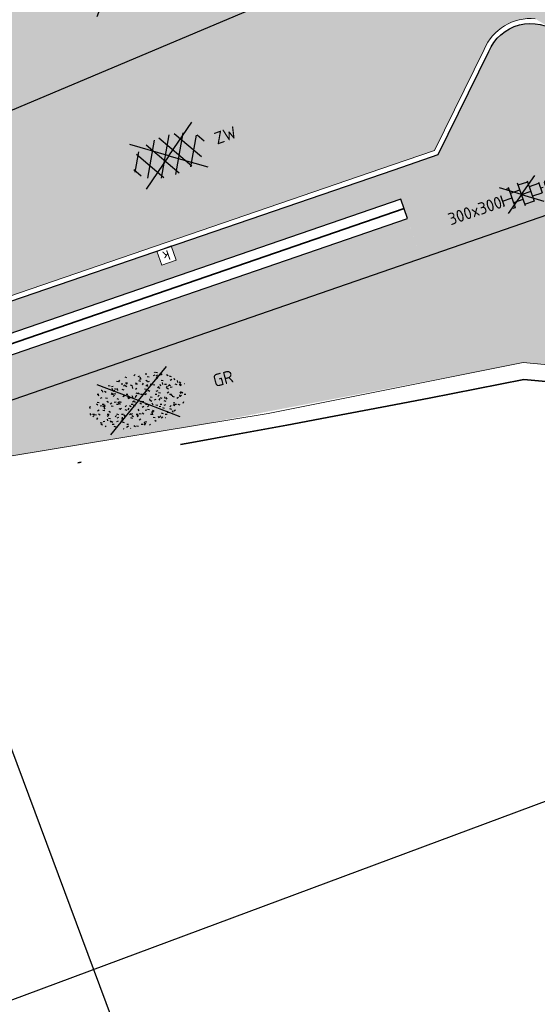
# Model space of a CAD drawing. Header units: metres. Extents: x 132493 to 135358, y 502695 to 503216.
# Tile 11 of 37: x 132685 to 132701, y 502782 to 502811. Entities that reach past the tile are written whole.
import ezdxf
from ezdxf.enums import TextEntityAlignment as Align

# ---------------------------------------------------------------- set-up
doc = ezdxf.new("R2010")
doc.units = ezdxf.units.M
doc.linetypes.add('XX-PROJECTGRENS', pattern=[18, 12, -3, 0, -3])
doc.layers.get('Defpoints').update_dxf_attribs({"color": 3})
for name, color, linetype, lineweight, plot in [('ARC- groen', 92, 'Continuous', 35, False), ('ARC-opbreken asfalt zwart', 252, 'Continuous', 20, False), ('ARC-opbreken bss kf kv grijs', 190, 'Continuous', 20, False)]:
    doc.layers.add(name, color=color, linetype=linetype, lineweight=lineweight, plot=plot)
doc.layers.add('ARC-opbreken karteltegels 300x300', color=9, linetype='Continuous', plot=False)
for name, color, linetype, lineweight in [('B-WE-VH-KANTVERHARDING-G', 2, 'Continuous', 25), ('N-WE-KG-GRENS_WERKGRENS-G', 5, 'XX-PROJECTGRENS', 35), ('N-WE-VH-KANTVERHARDING-G', 2, 'Continuous', 18), ('V-WE-GR-GRAS-S', 3, 'Continuous', 25), ('V-WE-RI-KOLK-S', 7, 'Continuous', 25), ('V-WE-VH-GOOT_TEGEL-G', 170, 'Continuous', 18), ('V-WE-VH-KANTOPSLUITING_BUSHALTEBAND-G', 30, 'VH-BUSHALTEBAND-V', 25), ('V-WE-VH-KANTOPSLUITING_TROTTOIRBAND_130 150-G', 210, 'VH-TROTTOIRBAND_130-150-V', 25), ('V-WE-VH-VERHARDING_ASFALT-S', 2, 'Continuous', 25), ('V-WE-VH-VERHARDING_TEGEL_HALFST-S', 2, 'Continuous', 25), ('V-WE-VH-VERKEERSTEGEL-G', 7, 'Continuous', 35)]:
    doc.layers.add(name, color=color, linetype=linetype, lineweight=lineweight)
doc.styles.add('NLCS-ISO', font='NLCS-ISO.ttf')
doc.linetypes.add('VH-BUSHALTEBAND-V', pattern='A,2,-2,1,[24,NLCS.SHX,S=1,R=0,X=0,Y=0],1,-2', length=8)
doc.linetypes.add('VH-TROTTOIRBAND_130-150-V', pattern='A,2.5,[24,NLCS.SHX,S=1,R=0,X=0,Y=0],2.5,-2,2,-2,2,-2', length=15)

# ---------------------------------------------------------------- blocks, each defined once
blk = doc.blocks.new('V-SVH-TEGEL_300X300_DIK_HALFST_KL-SO')
at = {"transparency": 33554636}
h = blk.add_hatch(color=21, dxfattribs=at)
h.dxf.hatch_style = 1
h.paths.add_polyline_path([(1.110223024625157e-15, 0.7500000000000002), (-1.499999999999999, 0.7500000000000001), (-1.499999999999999, -0.75), (1.221245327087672e-15, -0.7500000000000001)])
h.paths.add_polyline_path([(1.500000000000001, 1.5), (1.221245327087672e-15, 1.5), (1.221245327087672e-15, 0), (1.500000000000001, 0)])
h.paths.add_polyline_path([(1.500000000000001, 0), (1.221245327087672e-15, 0), (1.221245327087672e-15, -0.7500000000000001), (1.221245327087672e-15, -1.5), (1.500000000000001, -1.5)])
h.paths.add_polyline_path([(3, 0.7500000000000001), (1.500000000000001, 0.75), (1.500000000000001, 0), (1.500000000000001, -0.7500000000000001), (3, -0.7500000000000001)])
at = {"ltscale": 0.1}
for p, q in [((7.789103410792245e-16, -9.893538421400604e-16), (-2.789007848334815, 2.00793301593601)), ((7.789103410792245e-16, -9.893538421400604e-16), (2.789007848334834, 2.00793301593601)), ((4.475976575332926e-16, -9.893538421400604e-16), (-2.80811061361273, -2.021685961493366)), ((1.110223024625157e-15, -9.893538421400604e-16), (2.808110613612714, -2.021685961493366))]:
    blk.add_line(p, q, dxfattribs=at)
for p, q in [((-1.83708385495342, 1.5), (-1.499999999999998, 1.5)), ((-1.499999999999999, -1.600165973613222), (-1.499999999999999, 1.600165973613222)), ((1.110223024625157e-15, -1.78372119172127), (1.110223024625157e-15, 1.78372119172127)), ((2.220446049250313e-15, 1.5), (1.500000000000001, 1.5)), ((1.500000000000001, -1.600165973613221), (1.500000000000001, 1.600165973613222)), ((-3.08021532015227, 0.7500000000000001), (-2.999999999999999, 0.7500000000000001)), ((-2.999999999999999, -0.8349495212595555), (-2.999999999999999, 0.834949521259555)), ((-2.999999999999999, 0), (-1.499999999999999, 0)), ((-1.499999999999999, 0.7500000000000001), (1.110223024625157e-15, 0.7500000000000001)), ((0, 0), (1.500000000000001, 0)), ((1.500000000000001, 0.7500000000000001), (3, 0.7500000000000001)), ((3, -0.8349495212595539), (3, 0.8349495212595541)), ((3, 0), (3.39489953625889, 0)), ((-3.08021532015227, -0.7500000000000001), (-3, -0.7500000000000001)), ((-1.5, -0.7500000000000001), (0, -0.7500000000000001)), ((1.499999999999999, -0.7500000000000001), (3, -0.7500000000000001)), ((-1.837083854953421, -1.5), (-1.499999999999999, -1.5)), ((1.110223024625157e-15, -1.5), (1.500000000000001, -1.5))]:
    blk.add_line(p, q)
at = {"style": 'NLCS-ISO'}
blk.add_attdef('FORMAAT', text='', height=1.8, dxfattribs=at).set_placement((-3.18021532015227, -2.887924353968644e-16), align=Align.MIDDLE_RIGHT)
blk.add_attdef('KLEUR', text='', height=1.8, dxfattribs=at).set_placement((3.49489953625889, -6.891423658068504e-16), align=Align.MIDDLE_LEFT)
at = {"style": 'NLCS-ISO', "flags": 1}
blk.add_attdef('FUNCTIE', text='', height=1.8, dxfattribs=at).set_placement((0.1159930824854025, -3.584775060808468), align=Align.MIDDLE_CENTER)
blk = doc.blocks.new('SRI-KOLK-SO')
at = {"color": 0, "linetype": 'ByBlock', "lineweight": 18}
blk.add_lwpolyline([(-1.125, -1.125), (1.125, -1.125), (1.125, 1.125), (-1.125, 1.125)], close=True, dxfattribs=at)
at = {"color": 0, "linetype": 'ByBlock', "lineweight": 18, "style": 'NLCS-ISO'}
blk.add_text('k', height=1.5, dxfattribs=at).set_placement((0, 0), align=Align.MIDDLE_CENTER)
blk = doc.blocks.new('V-SGR-GRAS_01-SO')
at = {"ltscale": 0.1}
for p, q in [((0, 0), (-1.426722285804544, 1.027161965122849)), ((-0.9386756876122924, 0.8402425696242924), (-1.003627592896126, 0.8777425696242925)), ((-0.8917062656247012, 0.8119036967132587), (-0.8167062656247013, 0.8119036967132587)), ((-0.5755187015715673, 0.9192489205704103), (-0.6404706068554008, 0.9567489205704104)), ((-0.5619066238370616, 0.9188498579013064), (-0.5088736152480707, 0.9718828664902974)), ((-0.4269372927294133, 0.7849215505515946), (-0.4993817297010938, 0.8043329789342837)), ((-0.3167062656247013, 0.8119036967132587), (-0.2417062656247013, 0.8119036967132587)), ((-0.3159448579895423, 0.773800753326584), (-0.2435004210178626, 0.7932121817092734)), ((-0.278054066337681, 0.7348787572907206), (-0.2910776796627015, 0.8087393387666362)), ((-0.2123617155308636, 0.998255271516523), (-0.2688534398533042, 1.03087078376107)), ((0, 0), (1.426722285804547, 1.027161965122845)), ((0.07335939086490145, 0.9932330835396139), (0.1383112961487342, 1.030733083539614)), ((0.2394624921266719, 0.9226217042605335), (0.3119069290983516, 0.9420331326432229)), ((0.2582937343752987, 0.8119036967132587), (0.3332937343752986, 0.8119036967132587)), ((0.3171717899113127, 0.8144474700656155), (0.3041481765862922, 0.888308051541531)), ((0.5942198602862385, 0.9254137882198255), (0.521775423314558, 0.9448252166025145)), ((0.6487598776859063, 0.7897616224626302), (0.5838079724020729, 0.8272616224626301)), ((0.8332937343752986, 0.8119036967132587), (0.9082937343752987, 0.8119036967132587)), ((0.9123976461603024, 0.8940161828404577), (0.9069385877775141, 0.9249760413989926)), ((0.9271252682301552, 0.7644672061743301), (0.992077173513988, 0.8019672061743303)), ((1.011916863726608, 0.8687679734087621), (0.946964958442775, 0.9062679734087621)), ((1.149627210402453, 0.7765928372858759), (1.077182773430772, 0.796004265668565)), ((1.109260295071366, 0.767454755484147), (1.181704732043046, 0.7868661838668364)), ((-1.448094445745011, 0.6444293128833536), (-1.520538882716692, 0.6638407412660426)), ((-1.468505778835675, 0.5757413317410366), (-1.481529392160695, 0.6496019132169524)), ((-1.426759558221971, 0.4761588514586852), (-1.354315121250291, 0.4955702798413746)), ((-1.301832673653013, 0.7612362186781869), (-1.32375157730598, 0.7738911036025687)), ((-1.2843362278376, 0.6840517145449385), (-1.277799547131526, 0.7587663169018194)), ((-1.1670250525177, 0.394729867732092), (-1.231976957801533, 0.4322298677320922)), ((-1.153848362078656, 0.6473139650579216), (-1.206881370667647, 0.7003469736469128)), ((-0.9684930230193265, 0.5122634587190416), (-0.9154600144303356, 0.5652964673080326)), ((-0.8926870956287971, 0.4956083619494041), (-0.9651315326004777, 0.5150197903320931)), ((-0.9225698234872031, 0.4182330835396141), (-0.8576179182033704, 0.4557330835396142)), ((-0.8732799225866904, 0.6553100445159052), (-0.8863035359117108, 0.7291706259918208)), ((-0.8713522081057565, 0.6249798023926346), (-0.7989077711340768, 0.644391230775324)), ((-0.8038680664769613, 0.4737362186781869), (-0.8688199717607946, 0.5112362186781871)), ((-0.7295842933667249, 0.6473139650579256), (-0.7826173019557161, 0.7003469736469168)), ((-0.6887983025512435, 0.606853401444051), (-0.6822616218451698, 0.6815680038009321)), ((-0.4407110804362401, 0.5527425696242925), (-0.5056629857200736, 0.5902425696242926)), ((-0.4246052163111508, 0.7057330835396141), (-0.3596533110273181, 0.743233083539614)), ((-0.305320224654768, 0.6473139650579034), (-0.3583532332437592, 0.7003469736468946)), ((-0.07755409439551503, 0.6317489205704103), (-0.1425059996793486, 0.6692489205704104)), ((-0.09326037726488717, 0.5296550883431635), (-0.08672369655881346, 0.6043696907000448)), ((-0.001554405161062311, 0.4698128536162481), (0.07089003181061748, 0.4892242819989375)), ((0.128470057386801, 0.6361005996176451), (0.05602562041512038, 0.6555120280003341)), ((0.1189438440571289, 0.6473139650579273), (0.06591083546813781, 0.7003469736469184)), ((0.2856028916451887, 0.7107552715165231), (0.2206509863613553, 0.7482552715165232)), ((0.3219768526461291, 0.565296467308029), (0.37500986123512, 0.61832947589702)), ((0.4291606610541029, 0.4769672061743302), (0.4941125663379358, 0.5144672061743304)), ((0.5432079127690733, 0.6473139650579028), (0.4901749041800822, 0.700346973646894)), ((0.5022775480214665, 0.4524567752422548), (0.5088142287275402, 0.5271713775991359)), ((0.5538529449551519, 0.6186338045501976), (0.6262973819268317, 0.638045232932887)), ((0.6838774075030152, 0.4872796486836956), (0.6114329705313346, 0.5066910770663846)), ((0.7835674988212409, 0.4232552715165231), (0.7186155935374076, 0.4607552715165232)), ((0.9674719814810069, 0.6473139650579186), (0.9144389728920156, 0.7003469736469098)), ((1.012245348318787, 0.3277517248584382), (0.9992217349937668, 0.4016123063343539)), ((1.146724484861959, 0.5022616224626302), (1.081772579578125, 0.5397616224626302)), ((1.097815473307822, 0.3752584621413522), (1.104352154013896, 0.4499730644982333)), ((1.391736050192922, 0.6473139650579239), (1.338703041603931, 0.7003469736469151)), ((1.423650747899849, 0.4634668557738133), (1.496095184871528, 0.4828782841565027)), ((1.509881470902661, 0.5812679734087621), (1.444929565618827, 0.6187679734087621)), ((1.607471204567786, 0.4073204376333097), (1.594447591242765, 0.4811810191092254)), ((-1.963883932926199, -0.07009183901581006), (-1.976907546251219, 0.003768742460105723)), ((-1.929988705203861, 0.1884380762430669), (-1.925125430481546, 0.244025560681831)), ((-1.893339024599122, 0.2367171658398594), (-1.921057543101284, 0.2527204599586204)), ((-1.667776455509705, 0.02335000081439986), (-1.595332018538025, 0.04276142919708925)), ((-1.595790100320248, 0.240727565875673), (-1.64882310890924, 0.2937605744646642)), ((-1.530182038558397, 0.3157235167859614), (-1.59513394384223, 0.3532235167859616)), ((-1.516706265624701, 0.1869036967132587), (-1.441706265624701, 0.1869036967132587)), ((-1.358436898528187, 0.2062951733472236), (-1.430881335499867, 0.2257066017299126)), ((0, 0), (-1.426722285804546, -1.027161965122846)), ((-1.420534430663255, 0.1307330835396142), (-1.355582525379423, 0.1682330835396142)), ((-1.36865807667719, 0.009476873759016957), (-1.38168169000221, 0.08333745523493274)), ((-1.375079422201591, 0.1056770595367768), (-1.3220464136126, 0.1587100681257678)), ((-1.334450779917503, 0.1112397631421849), (-1.327914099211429, 0.1859543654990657)), ((-1.171526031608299, 0.2407275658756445), (-1.22455904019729, 0.2937605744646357)), ((-1.112369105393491, 0.1721709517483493), (-1.039924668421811, 0.1915823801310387)), ((-1.032217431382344, 0.02822351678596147), (-1.097169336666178, 0.06572351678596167)), ((-0.9417062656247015, 0.1869036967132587), (-0.8667062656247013, 0.1869036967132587)), ((-0.8030295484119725, 0.05747422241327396), (-0.8754739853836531, 0.07688565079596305)), ((-0.7472619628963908, 0.2407275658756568), (-0.800294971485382, 0.293760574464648)), ((-0.7734322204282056, 0.0890455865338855), (-0.786455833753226, 0.1629061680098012)), ((-0.738912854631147, 0.03404145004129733), (-0.7323761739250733, 0.1087560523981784)), ((-0.6690604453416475, 0.107229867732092), (-0.734012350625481, 0.1447298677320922)), ((-0.5569617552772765, 0.3209919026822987), (-0.4845173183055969, 0.3404033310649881)), ((-0.3372797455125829, 0.3467874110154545), (-0.4097241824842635, 0.3661988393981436)), ((-0.3229978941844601, 0.2407275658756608), (-0.3760309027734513, 0.293760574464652)), ((-0.305903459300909, 0.186236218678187), (-0.3708553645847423, 0.2237362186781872)), ((-0.3667062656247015, 0.1869036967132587), (-0.2917062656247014, 0.1869036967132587)), ((-0.2425713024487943, 0.01700400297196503), (-0.1701268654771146, 0.03641543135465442)), ((-0.1782063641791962, 0.1686142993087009), (-0.1912299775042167, 0.2424748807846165)), ((-0.1433749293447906, -0.04315686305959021), (-0.1368382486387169, 0.03155773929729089)), ((-0.08460954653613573, 0.1587100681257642), (-0.03157653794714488, 0.2117430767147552)), ((-0.06880394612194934, 0.1894672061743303), (-0.003852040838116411, 0.2269672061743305)), ((0.05725352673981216, 0.2652425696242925), (-0.007698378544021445, 0.3027425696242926)), ((2.220446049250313e-16, 0), (1.426722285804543, -1.02716196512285)), ((0.1012661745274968, 0.2407275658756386), (0.04823316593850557, 0.2937605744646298)), ((0.2181276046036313, 0.1979664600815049), (0.1456831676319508, 0.217377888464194)), ((0.2082937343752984, 0.1869036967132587), (0.2832937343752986, 0.1869036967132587)), ((0.3128360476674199, 0.1658249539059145), (0.3852804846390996, 0.1852363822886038)), ((0.4204105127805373, 0.3442489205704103), (0.3554586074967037, 0.3817489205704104)), ((0.4170194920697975, 0.2481830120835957), (0.403995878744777, 0.3220435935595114)), ((0.5255302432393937, 0.2407275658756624), (0.4724972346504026, 0.2937605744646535)), ((0.5552181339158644, -0.02225743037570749), (0.4902662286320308, 0.01524256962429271)), ((0.7735349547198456, 0.04914550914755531), (0.701090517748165, 0.06855693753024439)), ((0.7832937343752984, 0.1869036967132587), (0.8582937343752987, 0.1869036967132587)), ((0.9183751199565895, 0.05674892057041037), (0.853423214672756, 0.09424892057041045)), ((0.8682433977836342, 0.3146459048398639), (0.9406878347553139, 0.3340573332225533)), ((0.9497943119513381, 0.240727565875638), (0.896761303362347, 0.2937605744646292)), ((1.239284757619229, 0.338458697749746), (1.166840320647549, 0.357870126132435)), ((1.18263385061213, 0.01065800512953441), (1.255078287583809, 0.0300694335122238)), ((1.205860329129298, 0.2117430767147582), (1.258893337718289, 0.2647760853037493)), ((1.281532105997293, 0.1357552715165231), (1.21658020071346, 0.1732552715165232)), ((1.282926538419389, 0.2482013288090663), (1.347878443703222, 0.2857013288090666)), ((1.374058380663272, 0.2407275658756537), (1.32102537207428, 0.2937605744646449)), ((1.358293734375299, 0.1869036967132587), (1.433293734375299, 0.1869036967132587)), ((1.644689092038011, 0.2147616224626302), (1.579737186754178, 0.2522616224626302)), ((1.693353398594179, 0.2980601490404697), (1.699890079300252, 0.3727747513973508)), ((1.794692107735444, 0.1896377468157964), (1.722247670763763, 0.2090491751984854)), ((1.738041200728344, 0.1594789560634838), (1.810485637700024, 0.1788903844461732)), ((1.798322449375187, 0.240727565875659), (1.745289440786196, 0.2937605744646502)), ((1.933293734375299, 0.1869036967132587), (1.948146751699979, 0.1869036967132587)), ((-1.918499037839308, -0.1567669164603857), (-1.853547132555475, -0.1192669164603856)), ((-1.824186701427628, -0.08301801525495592), (-1.896631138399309, -0.06360658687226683)), ((-1.758531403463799, -0.1297891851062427), (-1.823483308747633, -0.0922891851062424)), ((-1.781665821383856, -0.300909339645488), (-1.728632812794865, -0.247876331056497)), ((-1.613467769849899, -0.1658588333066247), (-1.666500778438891, -0.1128258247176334)), ((-1.395374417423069, -0.05078283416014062), (-1.460326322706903, -0.01328283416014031)), ((-1.384565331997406, -0.4615721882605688), (-1.378028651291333, -0.3868575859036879)), ((-1.353386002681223, -0.2806378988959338), (-1.280941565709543, -0.2612264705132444)), ((-1.268779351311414, -0.2318389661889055), (-1.341223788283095, -0.2124275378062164)), ((-1.260566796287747, -0.4172891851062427), (-1.32551870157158, -0.3797891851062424)), ((-1.189203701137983, -0.1658588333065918), (-1.242236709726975, -0.1128258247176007)), ((-1.064733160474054, -0.3855327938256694), (-0.9997812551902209, -0.3480327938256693)), ((-0.8974098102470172, -0.3382828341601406), (-0.9623617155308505, -0.3007828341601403)), ((-0.7649396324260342, -0.1658588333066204), (-0.8179726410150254, -0.1128258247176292)), ((-0.7979786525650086, -0.1318169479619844), (-0.7255342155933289, -0.112405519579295)), ((-0.7133720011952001, -0.3806599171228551), (-0.7858164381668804, -0.361248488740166)), ((-0.534252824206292, -0.2592764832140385), (-0.5992047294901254, -0.2217764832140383)), ((-0.5667685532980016, -0.09803279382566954), (-0.5018166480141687, -0.0605327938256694)), ((-0.4911959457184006, -0.2478763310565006), (-0.4381629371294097, -0.1948433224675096)), ((-0.3406755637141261, -0.1658588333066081), (-0.3937085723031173, -0.1128258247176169)), ((-0.2476221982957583, -0.09134672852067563), (-0.3200666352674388, -0.07193530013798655)), ((-0.1710958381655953, -0.180270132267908), (-0.2360477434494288, -0.1427701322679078)), ((-0.07835866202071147, -0.3976501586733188), (-0.09138227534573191, -0.3237895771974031)), ((0.08358850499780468, -0.1658588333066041), (0.0305554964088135, -0.1128258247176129)), ((0.07181915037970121, -0.2869838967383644), (0.1442635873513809, -0.2675724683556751)), ((0.1920611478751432, -0.101263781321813), (0.1271092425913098, -0.06376378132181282)), ((0.307785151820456, -0.2401676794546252), (0.2353407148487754, -0.2207562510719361)), ((0.2869973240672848, -0.3267986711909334), (0.3519492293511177, -0.2892986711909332)), ((0.4521629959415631, -0.1203551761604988), (0.4586996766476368, -0.04564057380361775)), ((0.5078525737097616, -0.1658588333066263), (0.4548195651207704, -0.1128258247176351)), ((0.5168671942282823, -0.3180814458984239), (0.5038435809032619, -0.2442208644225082)), ((0.6900257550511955, -0.388763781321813), (0.6250738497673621, -0.3512637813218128)), ((0.6272265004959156, -0.138162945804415), (0.6996709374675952, -0.1187515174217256)), ((0.7849619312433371, -0.03929867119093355), (0.84991383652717, -0.001798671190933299)), ((0.8631925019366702, -0.3889886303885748), (0.7907480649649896, -0.3695772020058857)), ((0.7992739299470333, -0.1948433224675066), (0.852306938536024, -0.1418103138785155)), ((0.9321166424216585, -0.1658588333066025), (0.8790836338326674, -0.1128258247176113)), ((1.053182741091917, -0.3097574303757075), (0.988230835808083, -0.2722574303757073)), ((1.047700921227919, -0.1975534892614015), (1.054237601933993, -0.1228388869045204)), ((1.112093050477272, -0.2385127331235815), (1.099069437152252, -0.1646521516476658)), ((1.32894230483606, -0.09967544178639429), (1.256497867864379, -0.0802640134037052)), ((1.356380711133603, -0.1658588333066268), (1.303347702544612, -0.1128258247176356)), ((1.416339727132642, -0.2307510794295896), (1.351387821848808, -0.1932510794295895)), ((1.497024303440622, -0.2933298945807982), (1.569468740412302, -0.2739184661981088)), ((1.638727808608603, -0.2680645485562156), (1.703679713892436, -0.2305645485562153)), ((1.643238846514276, -0.2747518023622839), (1.649775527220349, -0.2000372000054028)), ((1.70731890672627, -0.1589440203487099), (1.69429529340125, -0.08508343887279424)), ((1.779496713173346, -0.1517447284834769), (1.714544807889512, -0.1142447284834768)), ((1.780644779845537, -0.1658588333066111), (1.727611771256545, -0.1128258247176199)), ((1.884349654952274, -0.2484963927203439), (1.811905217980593, -0.2290849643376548)), ((-1.623723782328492, -0.4962955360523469), (-1.688675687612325, -0.4587955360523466)), ((-1.631145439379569, -0.572445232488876), (-1.68417844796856, -0.5194122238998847)), ((-1.566706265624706, -0.4380963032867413), (-1.491706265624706, -0.4380963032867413)), ((-1.535305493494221, -0.6572178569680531), (-1.497745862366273, -0.6355327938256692)), ((-1.268810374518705, -0.5567875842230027), (-1.281833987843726, -0.4829270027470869)), ((-1.206881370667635, -0.5724452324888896), (-1.259914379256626, -0.5194122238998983)), ((-1.179121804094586, -0.6699731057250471), (-1.251566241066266, -0.650561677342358)), ((-1.125759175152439, -0.7837955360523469), (-1.190711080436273, -0.7462955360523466)), ((-1.038995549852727, -0.5846257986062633), (-0.9665511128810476, -0.5652143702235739)), ((-0.991706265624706, -0.4380963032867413), (-0.9167062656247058, -0.4380963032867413)), ((-0.8977823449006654, -0.6544627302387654), (-0.8447493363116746, -0.6014297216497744)), ((-0.7826173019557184, -0.5724452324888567), (-0.8356503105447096, -0.5194122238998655)), ((-0.7626021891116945, -0.7047891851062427), (-0.8275540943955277, -0.6672891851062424)), ((-0.7890274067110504, -0.5387705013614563), (-0.7824907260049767, -0.4640558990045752)), ((-0.6735845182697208, -0.4772188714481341), (-0.6866081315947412, -0.4033582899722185)), ((-0.483588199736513, -0.4358048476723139), (-0.4111437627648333, -0.4163934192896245)), ((-0.3994452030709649, -0.6257828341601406), (-0.4643971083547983, -0.5882828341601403)), ((-0.416706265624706, -0.4380963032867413), (-0.3417062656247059, -0.4380963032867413)), ((-0.3583532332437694, -0.5724452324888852), (-0.4113862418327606, -0.519412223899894)), ((-0.1579646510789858, -0.5294808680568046), (-0.2304090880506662, -0.5100694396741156)), ((-0.2109672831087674, -0.6142986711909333), (-0.1460153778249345, -0.5767986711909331)), ((-0.193489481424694, -0.6159688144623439), (-0.1869528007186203, -0.5412542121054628)), ((-0.1691977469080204, -0.7397927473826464), (-0.09675330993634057, -0.720381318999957)), ((-0.03628821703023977, -0.5467764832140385), (-0.1012401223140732, -0.5092764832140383)), ((0.0659108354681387, -0.5724452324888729), (0.01287782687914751, -0.5194122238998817)), ((0.1582937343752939, -0.4380963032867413), (0.2332937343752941, -0.4380963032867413)), ((0.326868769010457, -0.467770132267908), (0.2619168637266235, -0.4302701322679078)), ((0.3974426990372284, -0.6783018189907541), (0.324998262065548, -0.6588903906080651)), ((0.3862096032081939, -0.590971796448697), (0.4586540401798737, -0.5715603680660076)), ((0.3926875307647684, -0.6014297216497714), (0.4457205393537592, -0.5483967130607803)), ((0.4020484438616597, -0.6931671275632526), (0.4085851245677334, -0.6184525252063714)), ((0.4901749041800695, -0.5724452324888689), (0.4371418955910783, -0.5194122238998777)), ((0.7332937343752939, -0.4380963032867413), (0.8082937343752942, -0.4380963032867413)), ((0.8248333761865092, -0.755270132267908), (0.7598814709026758, -0.7177701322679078)), ((0.9144389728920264, -0.5724452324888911), (0.8614059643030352, -0.5194122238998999)), ((0.9416169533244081, -0.4421508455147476), (1.014061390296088, -0.4227394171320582)), ((0.9975863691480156, -0.7703654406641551), (1.004123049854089, -0.695650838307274)), ((1.187990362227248, -0.676263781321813), (1.123038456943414, -0.6387637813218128)), ((1.140763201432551, -0.5555645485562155), (1.205715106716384, -0.5180645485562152)), ((1.211940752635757, -0.804777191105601), (1.198917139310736, -0.7309166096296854)), ((1.256007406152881, -0.7461387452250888), (1.328451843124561, -0.7267273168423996)), ((1.338703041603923, -0.5724452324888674), (1.285670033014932, -0.5194122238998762)), ((1.308293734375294, -0.4380963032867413), (1.383293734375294, -0.4380963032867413)), ((1.418599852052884, -0.5378095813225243), (1.346155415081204, -0.5183981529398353)), ((1.551147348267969, -0.5972574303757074), (1.486195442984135, -0.5597574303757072)), ((1.684164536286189, -0.5473895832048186), (1.736190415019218, -0.4953637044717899)), ((1.71280390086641, -0.5222820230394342), (1.709934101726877, -0.5194122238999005)), ((-0.8361067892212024, -0.9432198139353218), (-0.8533279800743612, -0.9259986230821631)), ((-0.7246050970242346, -0.8886136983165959), (-0.6521606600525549, -0.8692022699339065)), ((-0.7089318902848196, -0.9017986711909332), (-0.6439799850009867, -0.864298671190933)), ((-0.6237144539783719, -0.8187940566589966), (-0.6961588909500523, -0.7993826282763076)), ((-0.5823747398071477, -0.9944952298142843), (-0.5867604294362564, -0.9696227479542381)), ((-0.3760309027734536, -0.9790316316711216), (-0.4290639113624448, -0.9259986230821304)), ((-0.2646375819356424, -0.9922891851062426), (-0.3295894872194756, -0.9547891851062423)), ((-0.06830710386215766, -0.9676150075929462), (-0.1407515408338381, -0.9482035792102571)), ((-0.01389886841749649, -1.008016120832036), (0.03913414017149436, -0.9549831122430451)), ((0.04823316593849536, -0.9790316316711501), (-0.004799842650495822, -0.925998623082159)), ((0.02148904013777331, -0.9639146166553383), (0.008465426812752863, -0.8900540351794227)), ((0.09851940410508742, -0.9132828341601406), (0.03356749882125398, -0.8757828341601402)), ((0.1721150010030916, -1.036566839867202), (0.217637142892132, -1.024369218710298)), ((0.4616763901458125, -0.8342764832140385), (0.3967244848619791, -0.7967764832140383)), ((0.4724972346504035, -0.9790316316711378), (0.4194642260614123, -0.9259986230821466)), ((0.6167148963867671, -0.8843459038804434), (0.6036912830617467, -0.8104853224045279)), ((0.6427985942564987, -0.8430645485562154), (0.7077504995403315, -0.8055645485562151)), ((0.7006000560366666, -0.8949596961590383), (0.7730444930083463, -0.875548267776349)), ((0.8560084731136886, -0.9382788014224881), (0.8437282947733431, -0.9259986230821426)), ((0.9528500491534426, -0.8271227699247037), (0.8804056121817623, -0.8077113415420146))]:
    blk.add_line(p, q, dxfattribs=at)
at = {"ltscale": 0.1, "style": 'NLCS-ISO'}
blk.add_attdef('TYPE', text='', height=0.5, dxfattribs=at).set_placement((3.470943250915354, -0.01606055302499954), align=Align.MIDDLE_CENTER)
blk = doc.blocks.new('V-SVH-ASFALT-SO')
for p, q in [((1.110223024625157e-16, -2.498001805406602e-16), (-4.895333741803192, 3.524372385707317)), ((1.110223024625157e-16, -4.024558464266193e-16), (4.895333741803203, 3.524372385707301)), ((-3.33066907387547e-16, -2.498001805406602e-16), (-4.895333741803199, -3.524372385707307)), ((5.551115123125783e-16, -4.024558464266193e-16), (4.895333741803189, -3.524372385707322))]:
    blk.add_line(p, q)
at = {"ltscale": 0.1}
for p, q in [((2.677281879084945, -2.619009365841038), (-0.5432607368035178, 2.959134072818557)), ((-5.554205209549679, -0.567261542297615), (-4.018330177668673, 2.092952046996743)), ((-1.82940820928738, -2.81319315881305), (-4.495765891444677, 1.805073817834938)), ((-4.100111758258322, -2.048697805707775), (-1.242826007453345, 2.900266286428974)), ((0.5636441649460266, -2.958081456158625), (-2.659220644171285, 2.624084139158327)), ((-2.190445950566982, -2.741059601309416), (1.077105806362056, 2.918506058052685)), ((-0.01487396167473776, -2.972858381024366), (3.131131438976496, 2.476182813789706)), ((4.510772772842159, -1.794708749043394), (1.852845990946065, 2.808955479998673)), ((2.466129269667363, -2.675634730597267), (4.87972582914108, 1.504837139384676)), ((5.637525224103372, 0.2536987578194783), (4.955691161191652, 1.434669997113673)), ((-4.910060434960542, -1.477346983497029), (-5.644711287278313, -0.2048943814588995))]:
    blk.add_line(p, q, dxfattribs=at)
at = {"style": 'NLCS-ISO'}
blk.add_attdef('KLEUR', text='', height=1.8, dxfattribs=at).set_placement((7.295467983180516, 1.13686837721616e-13), align=Align.MIDDLE_LEFT)
at = {"style": 'NLCS-ISO', "flags": 1}
blk.add_attdef('FUNCTIE', text='', height=1.8, dxfattribs=at).set_placement((0.1159930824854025, -3.584775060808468), align=Align.MIDDLE_CENTER)

msp = doc.modelspace()

# ---------------------------------------------------------------- hatches: boundary and pattern name
at = {"layer": 'ARC- groen', "transparency": 33554559}
h = msp.add_hatch(color=256, dxfattribs=at)
h.dxf.hatch_style = 1
edge = h.paths.add_edge_path()
edge.add_line((132686.8616139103, 502809.0535595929), (132675.7413883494, 502804.3499517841))
edge.add_line((132675.7413883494, 502804.3499517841), (132675.1595109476, 502805.399262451))
edge.add_line((132675.1595109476, 502805.399262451), (132683.635502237, 502811.724128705))
edge.add_line((132683.635502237, 502811.724128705), (132686.7409263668, 502814.0414260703))
edge.add_line((132686.7409263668, 502814.0414260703), (132691.4385847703, 502817.5468639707))
edge.add_line((132691.4385847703, 502817.5468639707), (132692.111493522, 502818.0489949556))
edge.add_arc((132693.6344271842, 502815.9876482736), 2.562904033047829, 48.167698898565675, 126.4571818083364, ccw=False)
edge.add_arc((132693.6344271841, 502815.9876482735), 2.562904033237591, -30.12178388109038, 48.16769889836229, ccw=False)
edge.add_arc((132690.8443293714, 502816.3579110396), 5.273793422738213, 302.8050977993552, 341.6942986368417, ccw=False)
edge.add_line((132693.7015809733, 502811.9251906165), (132686.8616139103, 502809.0535595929))
h = msp.add_hatch(color=256, dxfattribs=at)
h.dxf.hatch_style = 1
edge = h.paths.add_edge_path()
edge.add_line((132631.4054424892, 502777.7916787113), (132630.256841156, 502777.247423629))
edge.add_line((132630.256841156, 502777.247423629), (132629.0307205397, 502779.9901028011))
edge.add_line((132629.0307205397, 502779.9901028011), (132655.8488824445, 502790.46102311))
edge.add_line((132655.8488824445, 502790.46102311), (132673.7791809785, 502796.9048593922))
edge.add_line((132673.7791809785, 502796.9048593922), (132680.6767034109, 502798.1287400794))
edge.add_line((132680.6767034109, 502798.1287400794), (132702.8041054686, 502805.7911155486))
edge.add_line((132702.8041054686, 502805.7911155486), (132706.0666608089, 502803.4513689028))
edge.add_line((132706.0666608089, 502803.4513689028), (132709.5320707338, 502801.4656345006))
edge.add_line((132709.5320707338, 502801.4656345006), (132714.3589433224, 502799.6839681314))
edge.add_line((132714.3589433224, 502799.6839681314), (132718.1829484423, 502799.0334569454))
edge.add_line((132718.1829484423, 502799.0334569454), (132724.9933336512, 502798.3213010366))
edge.add_arc((132719.5625666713, 502813.1759430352), 15.81624541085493, 258.7611903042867, 290.0821055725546, ccw=False)
edge.add_line((132716.4799999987, 502797.6630000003), (132706.478, 502800.1730000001))
edge.add_line((132706.478, 502800.1730000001), (132700.243, 502800.7580000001))
edge.add_line((132700.243, 502800.7580000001), (132690.259, 502798.842))
edge.add_line((132690.259, 502798.842), (132677.518, 502796.707))
edge.add_line((132677.518, 502796.707), (132666.2425, 502792.67975))
edge.add_line((132666.2425, 502792.67975), (132654.9670000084, 502788.6525000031))
edge.add_line((132654.9670000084, 502788.6525000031), (132632.2339999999, 502780.4849999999))
edge.add_line((132632.2339999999, 502780.4849999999), (132630.71, 502779.303))
edge.add_line((132630.71, 502779.303), (132631.4054424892, 502777.7916787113))
at = {"layer": 'ARC-opbreken asfalt zwart', "transparency": 33554559}
h = msp.add_hatch(color=256, dxfattribs=at)
h.dxf.hatch_style = 1
edge = h.paths.add_edge_path()
edge.add_line((132691.4522277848, 502804.9560211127), (132680.4933007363, 502801.2143737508))
edge.add_line((132680.4933007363, 502801.2143737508), (132678.9546298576, 502805.7052307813))
edge.add_line((132678.9546298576, 502805.7052307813), (132686.8616139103, 502809.0535595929))
edge.add_line((132686.8616139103, 502809.0535595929), (132690.2815974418, 502810.4893751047))
edge.add_line((132690.2815974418, 502810.4893751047), (132693.7015809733, 502811.9251906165))
edge.add_arc((132690.8443293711, 502816.3579110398), 5.273793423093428, 302.8050978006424, 341.6942986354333)
edge.add_arc((132693.6344271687, 502815.9876482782), 2.562904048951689, 329.8782162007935, 382.776752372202)
edge.add_line((132695.9974767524, 502816.9798548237), (132700.6021904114, 502810.989182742))
edge.add_arc((132700.4696890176, 502809.4994374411), 1.495626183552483, 84.91735513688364, 121.2280563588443)
edge.add_arc((132700.4696890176, 502809.4994374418), 1.49562618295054, 121.2280563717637, 157.5387576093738)
edge.add_line((132699.0875237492, 502810.0708539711), (132697.610090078, 502807.0716928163))
edge.add_line((132697.610090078, 502807.0716928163), (132691.4522277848, 502804.9560211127))
at = {"layer": 'ARC-opbreken bss kf kv grijs', "transparency": 33554559}
h = msp.add_hatch(color=256, dxfattribs=at)
h.dxf.hatch_style = 1
edge = h.paths.add_edge_path()
edge.add_line((132703.7117172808, 502820.3305671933), (132704.8575108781, 502818.7919449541))
edge.add_line((132704.8575108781, 502818.7919449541), (132707.7040891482, 502814.9482604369))
edge.add_arc((132721.4495706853, 502827.3270694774), 18.49792355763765, 222.0053445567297, 250.1232672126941)
edge.add_arc((132729.2231673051, 502866.8658427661), 58.64575435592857, 256.125670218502, 266.2789627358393)
edge.add_line((132725.417133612, 502808.3437220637), (132725.2088869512, 502801.2069523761))
edge.add_line((132725.2088869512, 502801.2069523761), (132723.8779014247, 502801.1838908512))
edge.add_arc((132723.9060815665, 502831.9586383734), 30.77476042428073, 255.10344413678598, 269.94753481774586, ccw=False)
edge.add_arc((132723.9060815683, 502831.9586383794), 30.7747604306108, 246.2808030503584, 255.1034441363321, ccw=False)
edge.add_arc((132723.9060815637, 502831.9586383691), 30.77476041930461, 238.00976842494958, 246.2808030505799, ccw=False)
edge.add_line((132707.6023929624, 502805.8573813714), (132701.0209153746, 502810.7341423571))
edge.add_line((132701.0209153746, 502810.7341423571), (132700.6021904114, 502810.989182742))
edge.add_line((132700.6021904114, 502810.989182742), (132695.9974767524, 502816.9798548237))
edge.add_arc((132693.6344271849, 502815.9876482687), 2.562904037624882, 22.77675270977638, 126.4571815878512)
edge.add_line((132692.111493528, 502818.0489949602), (132700.9578050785, 502824.9010510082))
edge.add_arc((132705.8126267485, 502825.78041944), 4.9338202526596, 190.2668403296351, 219.5978083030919)
edge.add_line((132702.010932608, 502822.6356294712), (132703.7117172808, 502820.3305671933))
at = {"layer": 'ARC-opbreken karteltegels 300x300', "transparency": 33554559}
h = msp.add_hatch(color=256, dxfattribs=at)
h.dxf.hatch_style = 1
edge = h.paths.add_edge_path()
edge.add_line((132697.215791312, 502803.8561748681), (132696.6067346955, 502805.6183091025))
edge.add_line((132696.6067346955, 502805.6183091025), (132696.4081840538, 502806.4954856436))
edge.add_line((132696.4081840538, 502806.4954856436), (132697.7174482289, 502806.9501893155))
edge.add_line((132697.7174482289, 502806.9501893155), (132699.2243188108, 502810.0091068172))
edge.add_arc((132700.4779998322, 502809.4903958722), 1.356752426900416, 58.02766090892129, 157.52265775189, ccw=False)
edge.add_line((132701.1964135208, 502810.6413341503), (132707.6023929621, 502805.8573813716))
edge.add_arc((132723.9060815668, 502831.9586383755), 30.77476042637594, 238.0097684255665, 272.1971198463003)
edge.add_line((132725.0859113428, 502801.2065021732), (132725.2087692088, 502801.2029172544))
edge.add_line((132725.2087692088, 502801.2029172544), (132725.1127451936, 502798.3233444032))
edge.add_line((132725.1127451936, 502798.3233444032), (132724.9933336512, 502798.3213010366))
edge.add_line((132724.9933336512, 502798.3213010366), (132718.1829484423, 502799.0334569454))
edge.add_line((132718.1829484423, 502799.0334569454), (132714.3589433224, 502799.6839681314))
edge.add_line((132714.3589433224, 502799.6839681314), (132709.5320707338, 502801.4656345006))
edge.add_line((132709.5320707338, 502801.4656345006), (132705.7849471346, 502803.6127952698))
edge.add_line((132705.7849471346, 502803.6127952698), (132702.8041054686, 502805.7911155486))
edge.add_line((132702.8041054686, 502805.7911155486), (132697.215791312, 502803.8561748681))
h = msp.add_hatch(color=256, dxfattribs=at)
h.dxf.hatch_style = 1
edge = h.paths.add_edge_path()
edge.add_line((132633.2482602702, 502781.6345129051), (132628.8427541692, 502779.9168150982))
edge.add_arc((132630.6530451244, 502780.4552698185), 1.888673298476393, 110.2613489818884, 196.5646350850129, ccw=False)
edge.add_line((132629.9989921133, 502782.2270772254), (132634.7720377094, 502784.0554736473))
edge.add_line((132634.7720377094, 502784.0554736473), (132642.1897257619, 502786.8969454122))
edge.add_line((132642.1897257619, 502786.8969454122), (132654.3804594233, 502791.5668136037))
edge.add_line((132654.3804594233, 502791.5668136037), (132663.0720953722, 502794.9112943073))
edge.add_line((132663.0720953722, 502794.9112943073), (132670.995460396, 502797.7072650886))
edge.add_line((132670.995460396, 502797.7072650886), (132678.9188254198, 502800.5032358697))
edge.add_line((132678.9188254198, 502800.5032358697), (132679.2259880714, 502800.6083953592))
edge.add_line((132679.2259880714, 502800.6083953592), (132687.1944527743, 502803.336460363))
edge.add_line((132687.1944527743, 502803.336460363), (132689.3474842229, 502804.0763302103))
edge.add_line((132689.3474842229, 502804.0763302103), (132689.4998429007, 502803.6529074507))
edge.add_line((132689.4998429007, 502803.6529074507), (132689.9232656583, 502803.8052661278))
edge.add_line((132689.9232656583, 502803.8052661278), (132689.7709069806, 502804.2286888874))
edge.add_line((132689.7709069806, 502804.2286888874), (132696.4081840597, 502806.4954856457))
edge.add_line((132696.4081840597, 502806.4954856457), (132696.6067346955, 502805.6183091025))
edge.add_line((132696.6067346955, 502805.6183091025), (132679.5278511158, 502799.7413500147))
edge.add_line((132679.5278511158, 502799.7413500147), (132679.7267183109, 502799.1663593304))
edge.add_line((132679.7267183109, 502799.1663593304), (132696.8038438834, 502805.0457952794))
edge.add_line((132696.8038438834, 502805.0457952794), (132697.2158545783, 502803.8559911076))
edge.add_line((132697.2158545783, 502803.8559911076), (132680.6767034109, 502798.1287400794))
edge.add_line((132680.6767034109, 502798.1287400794), (132673.7791809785, 502796.9048593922))
edge.add_line((132673.7791809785, 502796.9048593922), (132665.4040632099, 502793.9134610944))
edge.add_line((132665.4040632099, 502793.9134610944), (132657.0289454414, 502790.9220627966))
edge.add_line((132657.0289454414, 502790.9220627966), (132651.4649124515, 502788.7449030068))
edge.add_line((132651.4649124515, 502788.7449030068), (132647.247372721, 502787.1004929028))
edge.add_line((132647.247372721, 502787.1004929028), (132637.4658000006, 502783.2789230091))
edge.add_line((132637.4658000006, 502783.2789230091), (132633.2482602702, 502781.6345129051))

# ---------------------------------------------------------------- linework, layer by layer
at = {"layer": 'B-WE-VH-KANTVERHARDING-G', "flags": 128}
msp.add_lwpolyline([(132724.9933336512, 502798.3213010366), (132718.1829484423, 502799.0334569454), (132714.3589433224, 502799.6839681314), (132709.5320707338, 502801.4656345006), (132705.7849471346, 502803.6127952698), (132702.8041054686, 502805.7911155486), (132680.6767034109, 502798.1287400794), (132673.7791809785, 502796.9048593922), (132657.0289454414, 502790.9220627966), (132637.4658000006, 502783.2789230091), (132629.0307205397, 502779.9901028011)], dxfattribs=at)
msp.add_lwpolyline([(132679.5278511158, 502799.7413500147), (132679.7267183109, 502799.1663593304), (132696.8038438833, 502805.0457952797), (132696.6067346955, 502805.6183091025)], close=True, dxfattribs=at)
at = {"layer": 'Defpoints', "elevation": -7055.849716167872, "flags": 128}
for points in [[(132859.0313564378, 502846.6053878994), (132679.2931960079, 502779.661793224), (132645.1458010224, 502871.3447987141), (132701.7776113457, 502892.4373532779), (132696.8511150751, 502905.6645990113), (132819.9574651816, 502951.5156391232)], [(132515.6407453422, 502694.5205919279), (132493.1757839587, 502754.8372004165), (132672.9139215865, 502821.7807906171), (132690.452397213, 502774.6914276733), (132565.4683856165, 502728.141051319), (132570.3948818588, 502714.9138056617)]]:
    msp.add_lwpolyline(points, close=True, dxfattribs=at)
at = {"layer": 'N-WE-KG-GRENS_WERKGRENS-G', "flags": 128}
msp.add_lwpolyline([(132714.2253158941, 502831.3904483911), (132712.7400949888, 502830.0161407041), (132714.1731425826, 502827.1052403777), (132719.4251604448, 502816.1866046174), (132713.9174027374, 502811.8229371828, 0.04161843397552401), (132718.6427681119, 502809.6287933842, 0.09745513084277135), (132725.8804583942, 502809.0646027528), (132725.8125626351, 502804.7527027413), (132725.6099385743, 502797.8086237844), (132725.1053925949, 502797.8233461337, -0.135959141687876), (132716.3704461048, 502797.1749889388), (132711.3572987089, 502798.4330373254), (132706.3933053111, 502799.6787505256), (132700.2689487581, 502800.2533693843, -0.009927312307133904), (132677.6423638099, 502796.2204368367), (132632.4775441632, 502780.0411305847), (132631.3302142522, 502779.1512723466), (132632.0502299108, 502777.5865491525), (132622.168617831, 502772.6569421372), (132620.9717571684, 502775.0561014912), (132620.4519287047, 502775.3022731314), (132554.7125988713, 502749.9192737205), (132553.5520077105, 502749.2593933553), (132548.0520104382, 502747.4137700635), (132545.4075692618, 502745.6198070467), (132545.4636435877, 502743.7122677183), (132548.2703150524, 502740.2041546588), (132546.1977120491, 502738.5524976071), (132547.2734198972, 502736.3736973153), (132545.773115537, 502735.6868012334), (132549.5112197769, 502726.1300581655), (132550.9953625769, 502723.075728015), (132548.6114247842, 502721.9184287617), (132542.8630033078, 502733.748541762), (132538.4003322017, 502731.5800659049), (132545.6203605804, 502716.6702314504), (132539.1543029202, 502713.582988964), (132538.3787504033, 502715.2073406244), (132538.8299591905, 502715.4227718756, 0.1258055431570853), (132540.8642619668, 502717.121495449), (132538.2229633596, 502722.5858758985), (132533.0917598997, 502720.1696919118), (132531.9897855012, 502722.4959291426), (132537.06849646, 502724.96466485), (132534.5651297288, 502730.1339482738), (132532.6554730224, 502734.0772605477), (132529.4452623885, 502740.761434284, 0.3885101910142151), (132526.4405938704, 502741.9752038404), (132517.3612774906, 502738.5866334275), (132516.3409391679, 502741.2473833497), (132514.3343546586, 502748.3721289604), (132518.7602017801, 502750.017851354), (132518.7078413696, 502750.1586643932), (132537.4658066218, 502757.1237498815), (132545.2267770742, 502760.1067389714), (132545.3430136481, 502759.9905023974), (132617.2179337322, 502787.5652962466, 0.0530358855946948), (132670.1520954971, 502814.1423324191), (132672.3265500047, 502817.6322222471), (132670.7549624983, 502818.6114352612), (132672.1943896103, 502820.9216431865), (132670.4513079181, 502822.0267407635), (132673.8028653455, 502827.2857703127), (132676.7105516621, 502830.3663762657), (132678.6356808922, 502831.8345226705), (132679.3636294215, 502829.7175962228), (132686.5403633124, 502831.996473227), (132685.8887513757, 502832.7922795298), (132687.7843656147, 502834.3444221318), (132685.8924956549, 502836.654941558, -0.03363462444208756), (132681.7567952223, 502842.4619635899), (132688.1466029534, 502846.9156222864), (132694.7811445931, 502837.3968314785), (132696.5537453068, 502838.8858371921), (132699.4390531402, 502838.5227991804), (132704.6475855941, 502843.3276917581), (132708.6928347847, 502846.9399721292), (132708.7889737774, 502849.3249708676), (132723.0757401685, 502862.504571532, 0.07308262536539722), (132734.9296173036, 502877.1697995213), (132757.8275011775, 502915.9053533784), (132758.6960745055, 502915.4095598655), (132759.1679985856, 502916.2078974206), (132760.3906122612, 502915.428677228), (132762.0341197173, 502915.8510020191, -0.02648883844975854), (132766.1507159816, 502921.6317261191), (132767.8034618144, 502923.534666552, -0.1483820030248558), (132790.4768695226, 502936.940914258), (132818.0074301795, 502943.8991565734), (132826.6721795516, 502946.2000181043), (132835.264211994, 502948.5399119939), (132853.030991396, 502954.7204042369), (132855.5430462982, 502955.5943731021), (132893.6670651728, 502969.9346445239), (132911.4250937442, 502976.5518217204), (132985.9372209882, 503003.554560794), (133023.5711726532, 503017.0704657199), (133037.4729290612, 503022.0417912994), (133036.8284805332, 503023.8357818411), (133048.3715800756, 503027.8953449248), (133048.97521697, 503026.1071146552), (133048.9911361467, 503026.1127395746), (133116.4164145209, 503049.9369461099), (133129.5936692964, 503053.9728422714), (133207.8773459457, 503083.0824674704), (133221.6020627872, 503088.229315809), (133252.5806296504, 503100.4096689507), (133277.3930948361, 503110.4427945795), (133306.0693888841, 503122.394261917), (133329.6915567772, 503132.1074622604), (133343.7506007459, 503138.2081911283), (133361.8374489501, 503145.7804018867), (133391.0475199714, 503157.4094206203), (133404.4047577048, 503161.7069303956), (133414.3680779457, 503164.4651842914), (133423.3375518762, 503166.665003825), (133422.7640556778, 503168.0921528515), (133426.0535146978, 503169.4217021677), (133426.8625576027, 503167.4200363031), (133431.5381101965, 503168.3037502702), (133432.8605034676, 503169.7050978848, -0.01252502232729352), (133446.1950836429, 503172.024689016), (133446.4274399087, 503171.1419565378), (133453.6951711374, 503172.4352029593), (133464.2441775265, 503174.5581261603), (133468.7507191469, 503175.6983460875), (133481.3466587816, 503179.8027244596), (133494.5838262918, 503184.5239476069), (133505.9859397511, 503189.2401041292), (133509.7453047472, 503190.5054281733), (133516.5469371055, 503192.9082903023), (133520.2490062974, 503182.1618742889), (133500.0104023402, 503174.4274569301), (133496.1304450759, 503172.7271114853), (133491.3793823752, 503168.1817010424), (133489.9685666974, 503172.1368100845, -0.001551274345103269), (133487.1674594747, 503171.1474206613, -0.02365583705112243), (133473.9172051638, 503167.2191786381, -0.09025762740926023), (133471.022142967, 503165.2937241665), (133449.108795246, 503158.5337313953), (133447.9712047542, 503161.9662686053), (133447.2343836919, 503162.6708405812, 0.0522661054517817), (133400.8006422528, 503151.1583812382), (133401.0319163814, 503146.3192967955), (133398.1815961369, 503145.8738086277), (133389.706913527, 503144.5492659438, 0.007004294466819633), (133353.8959263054, 503130.4761869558, 0.0005797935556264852), (133350.949471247, 503129.2663756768), (133350.4881779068, 503128.3037546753), (133331.4339915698, 503120.1368624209), (133318.7108270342, 503114.6835351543), (133316.0634265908, 503108.0857307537), (133308.6707664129, 503105.028186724), (133301.2143453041, 503108.4141632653), (133286.9959372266, 503102.611572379), (133286.8641141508, 503102.663705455), (133275.2480078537, 503097.9132657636), (133256.6406850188, 503090.2815487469), (133233.221242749, 503081.2590805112), (133231.4393499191, 503077.3620802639), (133227.6286606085, 503079.1045076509), (133217.6736325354, 503075.2692786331), (133153.4352097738, 503051.2787820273), (133140.9956119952, 503046.8551439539), (133135.5872467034, 503044.9842156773), (133134.6884052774, 503047.4809715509), (133133.4898386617, 503047.0494830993, 0.1102594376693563), (133115.8269476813, 503035.8476061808), (133100.7363959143, 503020.7744244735, 0.265135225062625), (133098.6401080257, 503013.1295457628), (133089.7072472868, 503009.9835794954, 0.2579390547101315), (133083.442742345, 503014.5278438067, 0.006082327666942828), (133083.2493027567, 503014.5493125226), (133077.9674409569, 503015.0705569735), (133061.9198871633, 503016.654221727, 0.1103685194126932), (133041.138442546, 503014.1171993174), (133025.6326239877, 503008.6090530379), (133021.6649358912, 503007.2559797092), (133021.3873068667, 503008.0323382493), (132937.6224978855, 502978.218195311), (132938.3614250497, 502976.2016140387), (132914.7767187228, 502967.5397454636), (132913.474181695, 502967.0613674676, 0.4150905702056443), (132911.7843959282, 502963.3955454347), (132912.5107056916, 502961.4360794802), (132902.7646982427, 502957.8062582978), (132902.241647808, 502959.2173635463, 0.414545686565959), (132897.8682955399, 502961.2223582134), (132896.4310291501, 502960.6877564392), (132859.0093786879, 502946.7684991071), (132839.9460323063, 502940.0107226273), (132837.1916569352, 502939.0343225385, 0.4190667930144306), (132835.1422824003, 502934.6408631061), (132835.5909846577, 502933.4386243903), (132826.0512460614, 502929.8453406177), (132824.7147034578, 502933.4345395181, 0.3826627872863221), (132821.8774908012, 502934.9238406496), (132821.6574329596, 502934.8682218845), (132792.8395207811, 502927.5846064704, 0.1999422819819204), (132770.1472463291, 502910.6100132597), (132769.1033134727, 502908.8440283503), (132764.3316825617, 502900.7720262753), (132764.8374316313, 502894.8777678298, -0.02378065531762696), (132742.3564131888, 502859.0920275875, -0.02528372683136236), (132736.3364398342, 502852.2821149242, -0.005570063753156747), (132713.8574613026, 502831.0580347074)], format="xyb", dxfattribs=at)
at = {"layer": 'N-WE-VH-KANTVERHARDING-G', "flags": 128}
msp.add_lwpolyline([(132631.3003667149, 502779.7608828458), (132632.234, 502780.4849999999), (132654.9669999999, 502788.6525000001), (132677.518, 502796.707), (132684.976, 502797.975), (132692.6575, 502799.2440000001), (132700.243, 502800.7580000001), (132706.478, 502800.1730000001), (132716.48, 502797.6630000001)], dxfattribs=at)
msp.add_lwpolyline([(132631.3003667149, 502779.7608828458), (132632.234, 502780.4849999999), (132654.9669999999, 502788.6525000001), (132677.518, 502796.707), (132684.976, 502797.975), (132692.6575, 502799.2440000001), (132700.243, 502800.7580000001), (132706.478, 502800.1730000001), (132716.48, 502797.6630000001)], dxfattribs=at)
at = {"layer": 'V-WE-VH-GOOT_TEGEL-G', "flags": 128}
for points in [[(132696.358972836, 502806.6371834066), (132697.610090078, 502807.0716928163), (132699.0875237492, 502810.0708539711, -0.3279199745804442), (132700.6021904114, 502810.989182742, -0.3279199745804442)], [(132544.0322698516, 502739.6368682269), (132542.7621714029, 502743.9561061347, -0.3297417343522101), (132543.7799292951, 502748.2753440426), (132546.2528639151, 502750.1262897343), (132548.1258530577, 502751.1600483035), (132571.4585336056, 502759.4925247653), (132620.8358589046, 502778.8189562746), (132629.946172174, 502782.3674725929), (132654.3266961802, 502791.7068476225), (132663.0201934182, 502795.0520445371), (132678.8689105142, 502800.6446872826), (132696.3595651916, 502806.6373877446)]]:
    msp.add_lwpolyline(points, format="xyb", dxfattribs=at)
at = {"layer": 'V-WE-VH-KANTOPSLUITING_BUSHALTEBAND-G', "flags": 128}
msp.add_lwpolyline([(132678.9188254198, 502800.5032358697), (132696.4081840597, 502806.4954856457)], dxfattribs=at)
at = {"layer": 'V-WE-VH-KANTOPSLUITING_TROTTOIRBAND_130 150-G', "flags": 128}
for points in [[(132675.1595109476, 502805.399262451), (132692.1114935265, 502818.0489949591, -0.8139753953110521), (132695.8512384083, 502814.701481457, -0.1713337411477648), (132693.7015809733, 502811.9251906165), (132675.7413883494, 502804.3499517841, -0.817486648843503), (132675.1595109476, 502805.399262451)], [(132696.4081840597, 502806.4954856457), (132697.7174482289, 502806.9501893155), (132699.2243188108, 502810.0091068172, -0.5012493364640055), (132701.311875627, 502810.5489285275), (132707.6023929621, 502805.8573813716, 0.1502868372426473), (132725.0859113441, 502801.2065021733)]]:
    msp.add_lwpolyline(points, format="xyb", dxfattribs=at)
at = {"layer": 'V-WE-VH-VERKEERSTEGEL-G', "flags": 128}
msp.add_lwpolyline([(132679.630989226, 502799.4599755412), (132696.7033235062, 502805.3377619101)], dxfattribs=at)

# ---------------------------------------------------------------- block references
at = {"layer": 'V-WE-GR-GRAS-S', "xscale": 0.75, "yscale": 0.75, "zscale": 0.475}
for p, rotation in [((132688.0382893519, 502812.2748169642), 33.09215588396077), ((132688.8020056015, 502799.6254444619), 14.92000200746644)]:
    msp.add_blockref('V-SGR-GRAS_01-SO', p, dxfattribs=dict(at, rotation=rotation)).add_auto_attribs({'TYPE': 'GR'})
at = {"layer": 'V-WE-RI-KOLK-S', "xscale": 0.2, "yscale": 0.2, "zscale": 0.2, "rotation": 199.7900693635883}
msp.add_blockref('SRI-KOLK-SO', (132689.6353749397, 502803.9407981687), dxfattribs=at)
at = {"layer": 'V-WE-VH-VERHARDING_ASFALT-S', "xscale": 0.2, "yscale": 0.2, "zscale": 0.2, "rotation": 19.91298431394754}
msp.add_blockref('V-SVH-ASFALT-SO', (132689.7098397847, 502806.9129043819), dxfattribs=at).add_auto_attribs({'KLEUR': 'ZW'})
at = {"layer": 'V-WE-VH-VERHARDING_TEGEL_HALFST-S', "xscale": 0.2, "yscale": 0.2, "zscale": 0.2, "rotation": 19.10017458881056}
msp.add_blockref('V-SVH-TEGEL_300X300_DIK_HALFST_KL-SO', (132700.1978784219, 502805.7577850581), dxfattribs=at).add_auto_attribs({'FORMAAT': '300x300', 'KLEUR': 'GR'})

doc.saveas('drawing.dxf')
